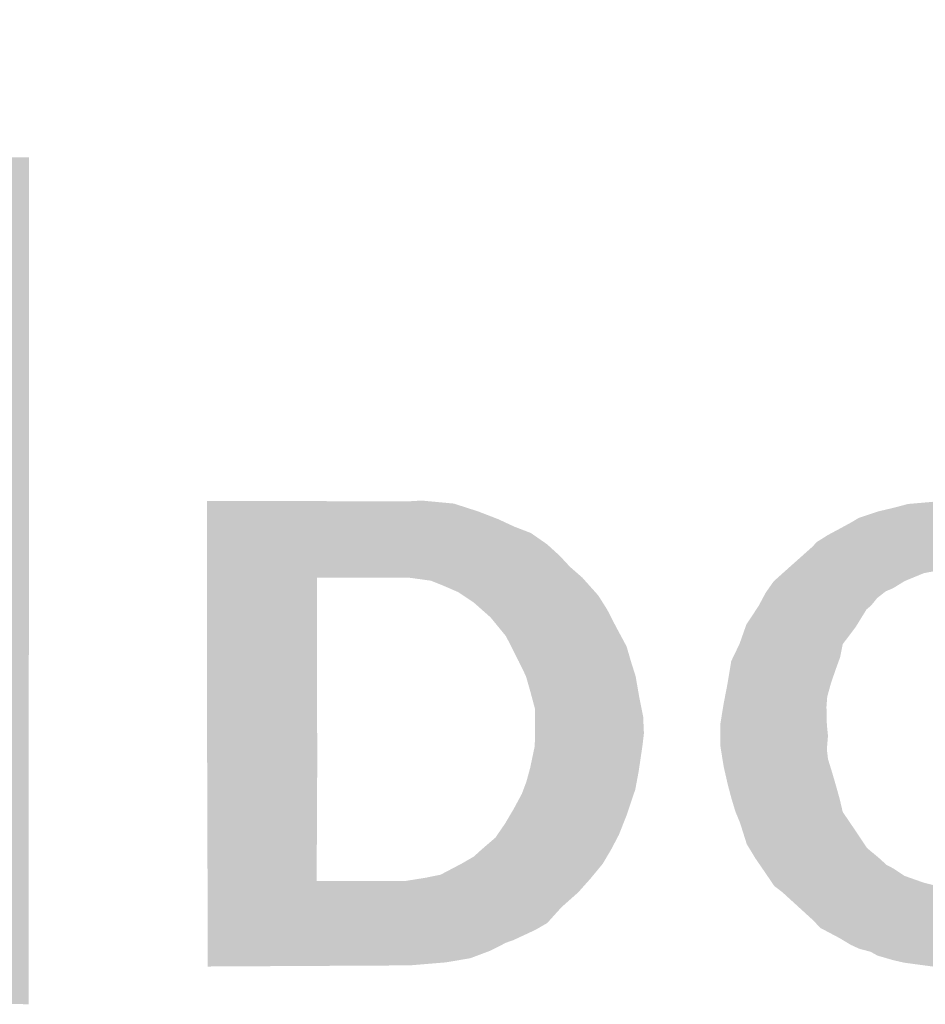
# Model space of a CAD drawing. Header units: metres. Extents: x 150884 to 151010, y 450410 to 450499.
# Tile 11 of 25: x 150967.79 to 150970.19, y 450417.3 to 450419.91. Entities that reach past the tile are written whole.
import ezdxf

# ---------------------------------------------------------------- set-up
doc = ezdxf.new("R2010")
doc.units = ezdxf.units.M
doc.header["$MEASUREMENT"] = 0
doc.layers.add('Level 25', color=7, linetype='Continuous', lineweight=0)
doc.layers.add('STEMPEL', color=7, linetype='Continuous', lineweight=0)

# ---------------------------------------------------------------- blocks, each defined once
blk = doc.blocks.new('241')
at = {"layer": 'Level 25', "linetype": 'Continuous', "lineweight": 0}
for points in [[(-25.62, 3.036), (-25.264, 3.038), (-25.2, 3.0433), (-25.1567, 3.0507), (-25.1213, 3.064), (-25.094, 3.078), (-25.0807, 3.0827), (-25.042, 3.1007), (-25.0213, 3.1127), (-24.996, 3.1407), (-24.9667, 3.1667), (-24.9453, 3.1907), (-24.9233, 3.2173), (-24.908, 3.2433), (-24.8947, 3.2687), (-24.8813, 3.3027), (-24.8753, 3.3207), (-24.866, 3.348), (-24.86, 3.38), (-24.8533, 3.4253), (-24.8507, 3.4473), (-24.852, 3.4767), (-24.8593, 3.5133), (-24.8653, 3.548), (-24.8733, 3.5733), (-24.8813, 3.6007), (-24.9013, 3.638), (-24.9153, 3.6653), (-24.9313, 3.6907), (-24.9593, 3.722), (-24.9813, 3.7413), (-24.9993, 3.7607), (-25.0213, 3.7807), (-25.05, 3.8007), (-25.0793, 3.812), (-25.108, 3.8253), (-25.1427, 3.8387), (-25.186, 3.8527), (-25.2427, 3.858), (-25.2653, 3.8567), (-25.6213, 3.8573), (-25.6213, 3.4493), (-25.6211, 3.4488), (-25.4271, 3.4478), (-25.4273, 3.722), (-25.2713, 3.722), (-25.2653, 3.722), (-25.2267, 3.7167), (-25.208, 3.7093), (-25.1787, 3.6967), (-25.1507, 3.678), (-25.1213, 3.652), (-25.094, 3.6187), (-25.0713, 3.574), (-25.0587, 3.548), (-25.0513, 3.522), (-25.0427, 3.49), (-25.0427, 3.448), (-25.0433, 3.4247), (-25.0513, 3.3867), (-25.058, 3.362), (-25.066, 3.3407), (-25.08, 3.3147), (-25.0953, 3.2887), (-25.1127, 3.2633), (-25.1367, 3.2427), (-25.1507, 3.23), (-25.1713, 3.218), (-25.2093, 3.198), (-25.2353, 3.1927), (-25.2727, 3.1867), (-25.428, 3.1867), (-25.4267, 3.448), (-25.4271, 3.4478), (-25.6211, 3.4488), (-25.6213, 3.4493)], [(-24.3413, 3.036), (-24.3913, 3.0427), (-24.4113, 3.0473), (-24.4387, 3.0553), (-24.4507, 3.062), (-24.4707, 3.0673), (-24.4853, 3.074), (-24.5053, 3.086), (-24.5393, 3.104), (-24.5527, 3.118), (-24.6067, 3.1673), (-24.6207, 3.178), (-24.642, 3.2093), (-24.654, 3.2267), (-24.6693, 3.252), (-24.6813, 3.29), (-24.6893, 3.3093), (-24.6967, 3.334), (-24.7027, 3.3567), (-24.71, 3.3887), (-24.716, 3.426), (-24.716, 3.4633), (-24.71, 3.5), (-24.7033, 3.5347), (-24.6967, 3.5747), (-24.682, 3.6053), (-24.67, 3.6393), (-24.648, 3.6727), (-24.636, 3.6953), (-24.622, 3.7153), (-24.602, 3.7333), (-24.5533, 3.7767), (-24.546, 3.7847), (-24.526, 3.7973), (-24.5047, 3.8087), (-24.484, 3.82), (-24.472, 3.8273), (-24.438, 3.8387), (-24.41, 3.8453), (-24.3847, 3.852), (-24.3153, 3.858), (-24.302, 3.858), (-24.2607, 3.8587), (-24.2073, 3.8527), (-24.174, 3.844), (-24.1333, 3.8347), (-24.1173, 3.8267), (-24.1073, 3.8207), (-24.072, 3.8033), (-24.0447, 3.7847), (-24.0367, 3.7767), (-24.018, 3.76), (-24.0033, 3.748), (-23.9827, 3.7213), (-23.968, 3.704), (-23.9407, 3.6593), (-23.936, 3.6413), (-23.9287, 3.6233), (-23.9213, 3.5933), (-24.0907, 3.5873), (-24.1073, 3.624), (-24.1193, 3.648), (-24.1387, 3.6733), (-24.1527, 3.686), (-24.1653, 3.6973), (-24.2, 3.716), (-24.2413, 3.7287), (-24.276, 3.736), (-24.3073, 3.7347), (-24.3313, 3.7347), (-24.3567, 3.73), (-24.3907, 3.716), (-24.4113, 3.7033), (-24.424, 3.698), (-24.4393, 3.686), (-24.45, 3.6727), (-24.458, 3.666), (-24.4773, 3.6347), (-24.5, 3.6047), (-24.5047, 3.5813), (-24.512, 3.5613), (-24.5207, 3.536), (-24.5273, 3.512), (-24.5287, 3.494), (-24.528, 3.4633), (-24.526, 3.4427), (-24.528, 3.4193), (-24.526, 3.402), (-24.518, 3.376), (-24.5107, 3.3507), (-24.5053, 3.3313), (-24.5, 3.3087), (-24.4787, 3.2773), (-24.4573, 3.2453), (-24.452, 3.2407), (-24.4367, 3.228), (-24.4227, 3.2153), (-24.4113, 3.2093), (-24.3913, 3.196), (-24.3573, 3.184), (-24.3313, 3.1773), (-24.3073, 3.178), (-24.2813, 3.178), (-24.242, 3.1847), (-24.214, 3.1913), (-24.1873, 3.2027), (-24.1527, 3.2233), (-24.1387, 3.234), (-24.1173, 3.2507), (-24.1047, 3.2707), (-24.0833, 3.3067), (-24.078, 3.3273), (-24.0793, 3.3273), (-24.0713, 3.35), (-24.2813, 3.35), (-24.28, 3.4753), (-23.9133, 3.4753), (-23.9127, 3.054), (-24.056, 3.056), (-24.064, 3.1513), (-24.092, 3.1227), (-24.1047, 3.1107), (-24.1113, 3.104), (-24.138, 3.0867), (-24.1593, 3.0727), (-24.1727, 3.0673), (-24.1867, 3.0627), (-24.1987, 3.0547), (-24.2273, 3.0493), (-24.2547, 3.042), (-24.3033, 3.038), (-24.316, 3.0367)]]:
    blk.add_hatch(color=3, dxfattribs=at).paths.add_polyline_path(points)
at = {"layer": 'STEMPEL', "linetype": 'Continuous', "lineweight": 13}
blk.add_hatch(color=3, dxfattribs=at).paths.add_polyline_path([(-25.936, 2.9693), (-25.9853, 2.9707), (-25.986, 4.4147), (-26.1733, 4.416), (-26.5753, 5.0947), (-25.7807, 5.0947), (-25.686, 4.9327), (-25.048, 5.302), (-25.14, 5.464), (-24.7453, 6.1507), (-24.3513, 5.4707), (-24.448, 5.302), (-23.808, 4.9327), (-23.716, 5.0947), (-22.922, 5.096), (-23.322, 4.4147), (-23.51, 4.4147), (-23.51, 4.172), (-21.222, 4.172), (-21.2233, 4.122), (-23.5593, 4.122), (-23.5587, 4.464), (-23.3513, 4.464), (-23.01, 5.0453), (-23.688, 5.0453), (-23.792, 4.8647), (-24.5173, 5.2833), (-24.408, 5.4727), (-24.744, 6.0533), (-25.0833, 5.464), (-24.9793, 5.284), (-25.704, 4.8647), (-25.81, 5.0447), (-26.486, 5.0447), (-26.144, 4.464), (-25.9353, 4.4633)])

msp = doc.modelspace()

# ---------------------------------------------------------------- block references
at = {"layer": 'STEMPEL', "color": 7, "linetype": 'Continuous', "lineweight": 0, "xscale": 1.5, "yscale": 1.5, "zscale": 1.5}
msp.add_blockref('241', (151006.721, 450412.847), dxfattribs=at)

doc.saveas('drawing.dxf')
